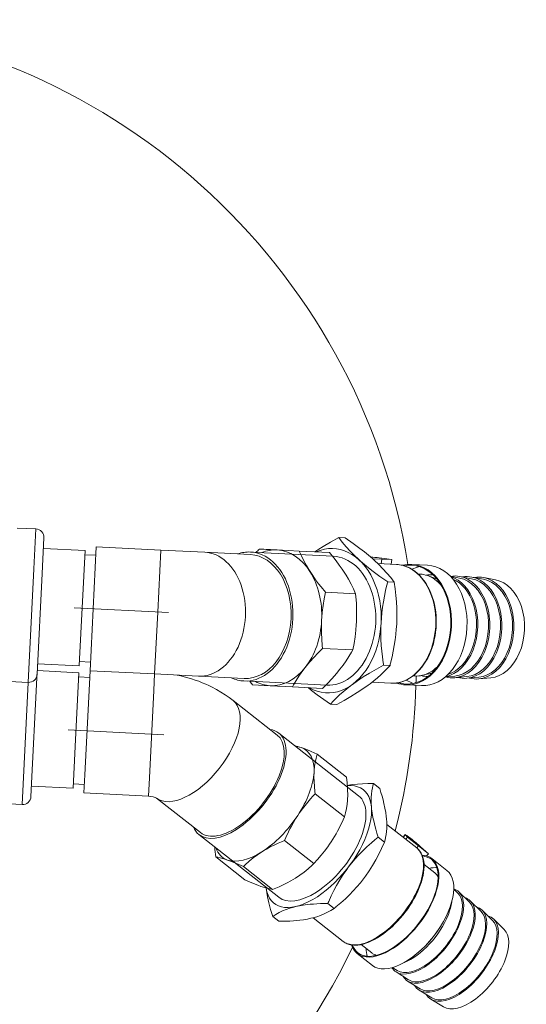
# Model space of a CAD drawing. Header units: millimetres. Extents: x 11681 to 15516, y 25095 to 29743.
# Tile 80 of 96: x 13206 to 13236, y 27719 to 27777. Entities that reach past the tile are written whole.
import ezdxf

# ---------------------------------------------------------------- set-up
doc = ezdxf.new("R2010")
doc.units = ezdxf.units.MM
doc.linetypes.add('DASHDOT', pattern=[25.4, 12.7, -6.35, 0, -6.35])
doc.layers.add('00 - nowa technologia myjni_Nr_pióra__95', color=7, linetype='Continuous', lineweight=20, true_color=0x7c7c7c)
doc.layers.add('XREF', color=8, linetype='Continuous', lineweight=9)

# ---------------------------------------------------------------- blocks, each defined once
blk = doc.blocks.new('parter 2025.10.15')
at = {"layer": '00 - nowa technologia myjni_Nr_pióra__95', "color": 8, "linetype": 'Continuous', "lineweight": 5}
for p, q in [((923.832, 2355.968), (924.931, 2355.912)), ((924.931, 2355.912), (924.813, 2353.562)), ((925.405, 2355.388), (925.3, 2353.298)), ((943.132, 2355.385), (942.75, 2355.404)), ((925.374, 2354.769), (927.821, 2354.645)), ((927.821, 2354.645), (927.5, 2348.27)), ((927.808, 2354.396), (928.457, 2354.363)), ((928.116, 2347.572), (928.483, 2354.863)), ((932.278, 2354.672), (928.483, 2354.863)), ((932.278, 2354.672), (932.094, 2351.026)), ((934.863, 2354.542), (932.278, 2354.672)), ((937.546, 2354.407), (934.863, 2354.542)), ((942.427, 2354.311), (937.554, 2354.556)), ((939.117, 2354.678), (940.422, 2354.612)), ((942.201, 2354.523), (940.422, 2354.612)), ((944.737, 2354.162), (945.28, 2354.13)), ((946.154, 2353.824), (945.045, 2353.879)), ((945.121, 2354.208), (945.865, 2354.107)), ((945.28, 2354.13), (945.252, 2353.869)), ((945.28, 2354.13), (945.865, 2354.107)), ((945.865, 2354.107), (945.836, 2353.84)), ((947.044, 2353.829), (947.962, 2353.783)), ((924.813, 2353.562), (924.477, 2346.884)), ((925.3, 2353.298), (925.001, 2347.358)), ((947.419, 2353.259), (947.542, 2353.253)), ((948.508, 2352.984), (947.962, 2353.171)), ((946.01, 2352.783), (945.628, 2352.802)), ((949.86, 2353.022), (949.313, 2353.128)), ((950.566, 2352.986), (949.872, 2353.121)), ((951.272, 2352.951), (950.578, 2353.085)), ((951.978, 2352.915), (951.284, 2353.05)), ((943.738, 2352.1), (941.959, 2352.189)), ((932.094, 2351.026), (931.911, 2347.381)), ((943.572, 2348.79), (941.792, 2348.88)), ((925.032, 2347.977), (927.479, 2347.854)), ((927.5, 2348.27), (927.479, 2347.854)), ((927.492, 2348.104), (928.141, 2348.071)), ((925.01, 2347.54), (924.64, 2340.167)), ((925.012, 2347.578), (927.459, 2347.455)), ((927.459, 2347.455), (927.24, 2343.103)), ((927.808, 2341.449), (928.116, 2347.572)), ((928.116, 2347.572), (931.911, 2347.381)), ((931.911, 2347.381), (931.862, 2346.413)), ((934.496, 2347.251), (931.911, 2347.381)), ((945.764, 2347.882), (945.382, 2347.901)), ((948.228, 2347.432), (947.667, 2347.3)), ((923.378, 2346.939), (924.477, 2346.884)), ((924.477, 2346.884), (924.115, 2339.693)), ((927.447, 2347.205), (928.096, 2347.172)), ((934.496, 2347.251), (937.179, 2347.116)), ((937.172, 2346.966), (942.045, 2346.721)), ((945.803, 2346.832), (944.693, 2346.888)), ((947.118, 2347.267), (947.24, 2347.261)), ((949.57, 2347.258), (949.015, 2347.208)), ((950.276, 2347.223), (949.572, 2347.159)), ((950.982, 2347.187), (950.278, 2347.123)), ((951.688, 2347.152), (950.984, 2347.088)), ((931.862, 2346.413), (931.603, 2341.258)), ((938.716, 2346.688), (937.68, 2346.74)), ((940.02, 2346.623), (938.716, 2346.688)), ((941.799, 2346.533), (940.02, 2346.623)), ((946.688, 2346.738), (947.606, 2346.692)), ((936.534, 2345.819), (939.122, 2343.786)), ((942.639, 2345.582), (942.257, 2345.601)), ((943.914, 2340.214), (939.215, 2343.904)), ((927.24, 2343.103), (927.118, 2340.663)), ((943.196, 2341.315), (941.48, 2342.663)), ((927.754, 2340.381), (927.808, 2341.449)), ((931.603, 2341.258), (931.549, 2340.19)), ((924.671, 2340.786), (927.118, 2340.663)), ((927.13, 2340.913), (927.779, 2340.88)), ((945.158, 2340.642), (944.789, 2340.931)), ((927.754, 2340.381), (931.549, 2340.19)), ((932.032, 2340.072), (934.613, 2338.045)), ((943.078, 2338.975), (941.362, 2340.323)), ((923.016, 2339.748), (924.115, 2339.693)), ((947.339, 2337.143), (945.572, 2338.53)), ((939.22, 2334.236), (934.521, 2337.927)), ((941.281, 2336.233), (939.565, 2337.581)), ((945.436, 2337.489), (945.067, 2337.779)), ((946.53, 2337.778), (946.656, 2337.932)), ((946.543, 2337.767), (946.665, 2337.916)), ((946.791, 2337.771), (946.665, 2337.916)), ((946.791, 2337.771), (946.692, 2337.65)), ((946.791, 2337.771), (947.438, 2337.259)), ((947.438, 2337.259), (947.341, 2337.141)), ((947.438, 2337.259), (948.026, 2336.801)), ((947.561, 2337.213), (948.026, 2336.801)), ((937.227, 2335.264), (935.511, 2336.612)), ((948.026, 2336.801), (947.917, 2336.668)), ((948.225, 2336.51), (949.111, 2335.815)), ((937.142, 2336.044), (938.858, 2334.696)), ((947.765, 2336.173), (948.392, 2335.68)), ((948.595, 2335.458), (948.516, 2335.557)), ((949.755, 2334.476), (949.516, 2334.713)), ((950.437, 2333.941), (949.819, 2334.553)), ((951.118, 2333.406), (950.5, 2334.018)), ((942.472, 2333.58), (942.104, 2333.87)), ((951.799, 2332.871), (951.182, 2333.483)), ((939.231, 2332.824), (938.862, 2333.113)), ((943.015, 2331.638), (941.24, 2333.031)), ((952.48, 2332.336), (951.863, 2332.948)), ((944.059, 2331.454), (944.686, 2330.961)), ((943.84, 2330.926), (944.726, 2330.231)), ((944.95, 2330.816), (944.835, 2330.87)), ((946.179, 2329.922), (945.892, 2330.098)), ((946.86, 2329.387), (946.12, 2329.842)), ((947.541, 2328.852), (946.801, 2329.307)), ((948.222, 2328.317), (947.482, 2328.772)), ((948.904, 2327.782), (948.163, 2328.237))]:
    blk.add_line(p, q, dxfattribs=at)
at = {"layer": '00 - nowa technologia myjni_Nr_pióra__95', "color": 8, "linetype": 'DASHDOT', "lineweight": 5}
for p, q in [((927.187, 2351.273), (932.74, 2350.994)), ((926.818, 2344.083), (932.462, 2343.799))]:
    blk.add_line(p, q, dxfattribs=at)
at = {"layer": '00 - nowa technologia myjni_Nr_pióra__95', "color": 8, "linetype": 'Continuous', "lineweight": 5}
for points in [[(942.75, 2355.404), (942.267, 2355.134), (941.835, 2354.878), (941.582, 2354.72), (941.346, 2354.566)], [(943.921, 2354.117), (943.659, 2354.363), (943.413, 2354.612), (943.179, 2354.869), (942.955, 2355.137), (942.75, 2355.404)], [(943.132, 2355.385), (943.586, 2355.067), (943.99, 2354.769), (944.254, 2354.564), (944.499, 2354.365), (944.728, 2354.17), (944.839, 2354.071)], [(940.422, 2354.612), (940.551, 2354.323), (940.691, 2354.04), (940.842, 2353.763), (940.982, 2353.527), (941.056, 2353.408)], [(943.104, 2353.305), (942.944, 2353.548), (942.775, 2353.789), (942.597, 2354.03), (942.456, 2354.211), (942.201, 2354.523)], [(945.628, 2352.802), (945.174, 2353.12), (944.77, 2353.418), (944.506, 2353.623), (944.261, 2353.822), (944.033, 2354.017), (943.921, 2354.117)], [(944.839, 2354.071), (945.102, 2353.824), (945.348, 2353.575), (945.582, 2353.318), (945.805, 2353.05), (946.01, 2352.783)], [(945.803, 2346.832), (945.89, 2346.83), (945.977, 2346.832), (946.064, 2346.838), (946.15, 2346.848), (946.237, 2346.863), (946.323, 2346.882), (946.409, 2346.904), (946.494, 2346.931), (946.579, 2346.962), (946.662, 2346.996), (946.745, 2347.035), (946.907, 2347.124), (947.065, 2347.228), (947.218, 2347.346), (947.364, 2347.478), (947.502, 2347.622), (947.634, 2347.78), (947.759, 2347.949), (947.874, 2348.128), (947.981, 2348.318), (948.079, 2348.517), (948.167, 2348.724), (948.245, 2348.938), (948.312, 2349.159), (948.369, 2349.385), (948.414, 2349.615), (948.449, 2349.848), (948.472, 2350.084), (948.484, 2350.321), (948.485, 2350.557), (948.474, 2350.793), (948.451, 2351.027), (948.417, 2351.257), (948.373, 2351.483), (948.317, 2351.704), (948.25, 2351.919), (948.173, 2352.127), (948.085, 2352.326), (947.988, 2352.517), (947.882, 2352.697), (947.766, 2352.867), (947.643, 2353.024), (947.511, 2353.17), (947.37, 2353.304), (947.224, 2353.423), (947.071, 2353.527), (946.993, 2353.574), (946.913, 2353.617), (946.832, 2353.656), (946.75, 2353.691), (946.667, 2353.723), (946.583, 2353.75), (946.499, 2353.773), (946.413, 2353.792), (946.328, 2353.806), (946.241, 2353.817), (946.155, 2353.824)], [(941.056, 2353.408), (941.216, 2353.165), (941.385, 2352.923), (941.563, 2352.682), (941.704, 2352.502), (941.959, 2352.189)], [(943.738, 2352.1), (943.609, 2352.389), (943.469, 2352.672), (943.318, 2352.949), (943.178, 2353.186), (943.104, 2353.305)], [(945.237, 2350.365), (945.257, 2350.674), (945.287, 2350.985), (945.326, 2351.301), (945.375, 2351.623), (945.435, 2351.953), (945.507, 2352.295), (945.564, 2352.545), (945.628, 2352.802)], [(946.01, 2352.783), (946.066, 2352.383), (946.109, 2352), (946.14, 2351.632), (946.161, 2351.248), (946.168, 2350.874), (946.163, 2350.506), (946.155, 2350.319)], [(941.959, 2352.189), (941.884, 2351.797), (941.823, 2351.409), (941.777, 2351.023), (941.751, 2350.7), (941.741, 2350.541)], [(943.789, 2350.438), (943.801, 2350.807), (943.799, 2351.176), (943.784, 2351.548), (943.755, 2351.924), (943.738, 2352.1)], [(941.741, 2350.541), (941.73, 2350.173), (941.732, 2349.803), (941.747, 2349.431), (941.775, 2349.055), (941.792, 2348.88)], [(943.572, 2348.79), (943.647, 2349.182), (943.707, 2349.57), (943.753, 2349.956), (943.78, 2350.28), (943.789, 2350.438)], [(945.362, 2348.034), (945.316, 2348.386), (945.279, 2348.725), (945.252, 2349.052), (945.231, 2349.437), (945.224, 2349.811), (945.229, 2350.178), (945.237, 2350.365)], [(946.155, 2350.319), (946.135, 2350.01), (946.105, 2349.699), (946.066, 2349.384), (946.017, 2349.062), (945.957, 2348.731), (945.886, 2348.389), (945.797, 2348.012)], [(941.792, 2348.88), (941.527, 2348.615), (941.277, 2348.351), (941.041, 2348.085), (940.857, 2347.864), (940.772, 2347.758)], [(942.82, 2347.655), (943.009, 2347.905), (943.185, 2348.156), (943.349, 2348.409), (943.501, 2348.664), (943.572, 2348.79)], [(940.772, 2347.758), (940.584, 2347.51), (940.408, 2347.259), (940.242, 2347.002), (940.086, 2346.74), (940.02, 2346.623)], [(941.799, 2346.533), (942.094, 2346.828), (942.368, 2347.12), (942.622, 2347.411), (942.82, 2347.655)], [(943.551, 2346.765), (943.858, 2346.982), (944.191, 2347.202), (944.556, 2347.429), (944.959, 2347.666), (945.382, 2347.901)], [(945.764, 2347.882), (945.587, 2347.692), (945.407, 2347.511), (945.223, 2347.337), (945.019, 2347.155), (944.808, 2346.979), (944.587, 2346.807), (944.47, 2346.719)], [(936.534, 2345.819), (936.3, 2345.994), (936.062, 2346.159), (935.818, 2346.314), (935.564, 2346.461), (935.263, 2346.619), (935.099, 2346.699), (934.932, 2346.775), (934.72, 2346.865), (934.506, 2346.949), (934.297, 2347.024), (934.086, 2347.093), (933.874, 2347.157), (933.661, 2347.215), (933.447, 2347.268), (933.231, 2347.314)], [(942.257, 2345.601), (942.434, 2345.791), (942.614, 2345.973), (942.798, 2346.147), (943.002, 2346.328), (943.213, 2346.504), (943.434, 2346.677), (943.551, 2346.765)], [(940.944, 2346.576), (941.142, 2346.416), (941.483, 2346.154), (941.86, 2345.878), (942.257, 2345.601)], [(944.47, 2346.719), (944.163, 2346.501), (943.83, 2346.281), (943.465, 2346.054), (943.062, 2345.818), (942.639, 2345.582)], [(940.535, 2343.048), (940.713, 2342.984), (940.9, 2342.911), (941.126, 2342.817), (941.48, 2342.663)], [(941.48, 2342.663), (941.412, 2342.422), (941.359, 2342.178), (941.32, 2341.929), (941.298, 2341.709), (941.291, 2341.594)], [(941.291, 2341.594), (941.285, 2341.325), (941.292, 2341.048), (941.311, 2340.763), (941.343, 2340.468), (941.362, 2340.323)], [(943.267, 2340.043), (943.272, 2340.188), (943.273, 2340.335), (943.27, 2340.495), (943.262, 2340.658), (943.236, 2340.981), (943.196, 2341.315)], [(944.789, 2340.931), (944.454, 2340.927), (944.143, 2340.916), (943.853, 2340.897), (943.541, 2340.865), (943.251, 2340.824)], [(944.67, 2339.558), (944.657, 2339.753), (944.652, 2339.943), (944.657, 2340.129), (944.67, 2340.312), (944.693, 2340.494), (944.726, 2340.674), (944.755, 2340.802), (944.789, 2340.931)], [(945.158, 2340.642), (945.231, 2340.405), (945.296, 2340.18), (945.353, 2339.968), (945.403, 2339.765), (945.463, 2339.489), (945.51, 2339.23), (945.543, 2338.984), (945.555, 2338.862)], [(932.034, 2340.071), (931.942, 2340.114), (931.834, 2340.148), (931.699, 2340.175), (931.549, 2340.19)], [(941.362, 2340.323), (941.226, 2340.18), (941.094, 2340.037), (940.925, 2339.843), (940.763, 2339.646), (940.608, 2339.445), (940.422, 2339.184), (940.334, 2339.053)], [(943.078, 2338.975), (943.146, 2339.215), (943.199, 2339.459), (943.238, 2339.708), (943.259, 2339.929), (943.267, 2340.043)], [(945.067, 2337.779), (944.994, 2338.015), (944.929, 2338.24), (944.872, 2338.453), (944.822, 2338.655), (944.762, 2338.931), (944.715, 2339.19), (944.682, 2339.436), (944.67, 2339.558)], [(940.334, 2339.053), (940.203, 2338.847), (940.079, 2338.636), (939.96, 2338.421), (939.874, 2338.257), (939.792, 2338.089), (939.635, 2337.746), (939.565, 2337.581)], [(942.309, 2337.502), (942.407, 2337.655), (942.502, 2337.811), (942.593, 2337.969), (942.681, 2338.13), (942.848, 2338.46), (943.005, 2338.803), (943.078, 2338.975)], [(945.555, 2338.862), (945.568, 2338.667), (945.573, 2338.477), (945.568, 2338.291), (945.554, 2338.108), (945.532, 2337.927), (945.499, 2337.746), (945.47, 2337.618), (945.436, 2337.489)], [(939.565, 2337.581), (939.374, 2337.504), (939.187, 2337.424), (938.947, 2337.313), (938.715, 2337.197), (938.492, 2337.075), (938.224, 2336.914)], [(941.281, 2336.233), (941.505, 2336.47), (941.717, 2336.711), (941.918, 2336.957), (942.109, 2337.211), (942.211, 2337.355), (942.309, 2337.502)], [(943.327, 2336.027), (943.518, 2336.27), (943.72, 2336.508), (943.934, 2336.743), (944.162, 2336.976), (944.405, 2337.209), (944.665, 2337.443), (944.861, 2337.61), (945.067, 2337.779)], [(938.224, 2336.914), (937.963, 2336.74), (937.714, 2336.553), (937.474, 2336.355), (937.243, 2336.143), (937.142, 2336.044)], [(943.068, 2331.599), (943.123, 2331.565), (943.18, 2331.533), (943.24, 2331.506), (943.302, 2331.482), (943.366, 2331.462), (943.432, 2331.446), (943.5, 2331.433), (943.638, 2331.419), (943.749, 2331.418), (943.864, 2331.425), (944.019, 2331.446), (944.179, 2331.481), (944.343, 2331.53), (944.51, 2331.592), (944.68, 2331.666), (944.852, 2331.753), (945.025, 2331.852), (945.199, 2331.962), (945.372, 2332.084), (945.545, 2332.215), (945.715, 2332.356), (945.884, 2332.507), (946.049, 2332.666), (946.211, 2332.833), (946.367, 2333.006), (946.519, 2333.186), (946.664, 2333.371), (946.803, 2333.561), (946.935, 2333.755), (947.059, 2333.951), (947.174, 2334.149), (947.28, 2334.349), (947.377, 2334.548), (947.464, 2334.747), (947.541, 2334.944), (947.607, 2335.139), (947.662, 2335.331), (947.705, 2335.518), (947.737, 2335.701), (947.758, 2335.878), (947.766, 2336.049), (947.763, 2336.212), (947.747, 2336.368), (947.718, 2336.516), (947.682, 2336.64), (947.645, 2336.737), (947.592, 2336.843), (947.558, 2336.901), (947.52, 2336.956), (947.447, 2337.044), (947.376, 2337.112), (947.339, 2337.143)], [(945.436, 2337.489), (945.269, 2337.116), (945.099, 2336.766), (944.926, 2336.437), (944.733, 2336.102), (944.533, 2335.785), (944.324, 2335.482), (944.212, 2335.332)], [(936.197, 2336.43), (936.044, 2336.481), (935.898, 2336.525), (935.762, 2336.561), (935.631, 2336.59), (935.511, 2336.612)], [(937.142, 2336.044), (936.739, 2336.22), (936.38, 2336.363), (936.197, 2336.43)], [(940.199, 2335.363), (940.461, 2335.538), (940.71, 2335.724), (940.947, 2335.92), (941.174, 2336.128), (941.281, 2336.233)], [(942.158, 2333.995), (942.307, 2334.322), (942.459, 2334.63), (942.613, 2334.922), (942.806, 2335.257), (943.006, 2335.574), (943.215, 2335.877), (943.327, 2336.027)], [(937.227, 2335.264), (937.63, 2335.088), (937.99, 2334.945), (938.172, 2334.878)], [(938.858, 2334.696), (939.05, 2334.774), (939.236, 2334.853), (939.477, 2334.964), (939.708, 2335.08), (939.931, 2335.202), (940.199, 2335.363)], [(944.212, 2335.332), (944.021, 2335.089), (943.819, 2334.851), (943.605, 2334.616), (943.378, 2334.383), (943.135, 2334.15), (942.874, 2333.916), (942.577, 2333.666)], [(938.172, 2334.878), (938.401, 2334.804), (938.608, 2334.747), (938.794, 2334.707), (938.858, 2334.696)], [(938.476, 2334.782), (938.51, 2334.527), (938.558, 2334.258), (938.595, 2334.084), (938.637, 2333.903), (938.741, 2333.515), (938.862, 2333.113)], [(938.862, 2333.113), (939.051, 2333.232), (939.242, 2333.337), (939.436, 2333.431), (939.651, 2333.52), (939.872, 2333.598), (940.102, 2333.664), (940.224, 2333.694)], [(940.224, 2333.694), (940.433, 2333.739), (940.653, 2333.776), (940.885, 2333.807), (941.066, 2333.827), (941.257, 2333.842), (941.459, 2333.855), (941.672, 2333.863), (942.104, 2333.87)], [(942.472, 2333.58), (942.283, 2333.462), (942.092, 2333.356), (941.898, 2333.262), (941.683, 2333.173), (941.462, 2333.096), (941.232, 2333.029), (941.11, 2332.999)], [(941.11, 2332.999), (940.901, 2332.955), (940.681, 2332.917), (940.45, 2332.886), (940.268, 2332.867), (940.078, 2332.851), (939.875, 2332.839), (939.662, 2332.83), (939.231, 2332.824)]]:
    blk.add_lwpolyline(points, dxfattribs=at)
for centre, radius, start, end in [((909.203, 2347.783), 38.1, 9.12607, 165.11573), ((924.906, 2355.413), 0.5, 357.12089, 87.12089), ((948.505, 2344.03), 14.938, 134.24926, 135.28729), ((980.989, 3198.177), 844.537, 267.087808, 267.158159), ((909.203, 2347.783), 38.1, 175.85924, 334.37148), ((961.853, 2350.41), 16.661, 188.19702, 188.65978), ((929.627, 2352.031), 16.661, 345.58199, 346.04475), ((924.502, 2347.383), 0.5, 267.12089, 357.12089), ((949.261, 2356.457), 15.117, 218.9714, 219.99727), ((909.203, 2347.783), 38.1, 358.61322, 359.21173), ((909.203, 2347.783), 38.1, 345.34586, 358.38253), ((938.856, 2338.285), 5.05, 70.58015, 75.08949), ((924.14, 2340.192), 0.5, 267.12089, 357.12089), ((943.832, 2337.795), 8.404, 184.07285, 188.09305), ((955.115, 2328.298), 14.155, 156.26645, 156.8183), ((933.823, 2344.364), 13.824, 308.73265, 309.29327), ((943.603, 2332.386), 0.951, 231.85364, 235.75872)]:
    blk.add_arc(centre, radius, start, end, dxfattribs=at)
for centre, major_axis, ratio, start_param, end_param in [((942.236, 2350.516), (-0.213, -4.245), 0.707107, 5.938538, 9.769426), ((934.679, 2350.896), (-0.183, -3.645), 0.707107, 0, 3.141593), ((937.363, 2350.761), (-0.191, -3.795), 0.707107, 3.141593, 3.423505), ((937.363, 2350.761), (-0.191, -3.795), 0.707107, 0, 3.141593), ((937.363, 2350.761), (0.183, 3.645), 0.707107, 3.141593, 6.283185), ((938.916, 2350.686), (-0.202, -3.992), 0.707363, 3.14185, 3.459501), ((938.916, 2350.683), (-0.201, -3.995), 0.707065, 2.356281, 3.141627), ((942.236, 2350.516), (-0.191, -3.795), 0.707107, 0, 3.141593), ((944.799, 2354.209), (-0.684, 0.073), 0.055957, 4.226997, 4.986225), ((945.979, 2350.328), (-0.176, -3.496), 0.707107, 0, 3.141593), ((946.866, 2350.283), (-0.178, -3.546), 0.707107, 3.141554, 3.358998), ((946.866, 2350.283), (-0.176, -3.496), 0.707107, 3.141554, 3.320744), ((946.866, 2350.283), (-0.178, -3.546), 0.707107, 0.000016, 3.141554), ((946.866, 2350.283), (-0.176, -3.496), 0.707107, 0.000016, 3.141554), ((947.784, 2350.237), (0.178, 3.546), 0.707107, 3.141608, 6.283147), ((938.916, 2350.683), (-0.201, -3.995), 0.707131, 1.570927, 2.356259), ((947.784, 2350.237), (0.176, 3.496), 0.707107, 0.186809, 0.371178), ((947.391, 2350.257), (0.151, 2.996), 0.707107, 6.081824, 6.283146), ((948.097, 2350.221), (0.151, 2.996), 0.707107, 6.263129, 6.450605), ((947.391, 2350.257), (0.151, 2.996), 0.707107, 5.635251, 6.081824), ((949.51, 2350.15), (0.151, 2.996), 0.707107, 6.182961, 6.441893), ((948.803, 2350.186), (0.151, 2.996), 0.707107, 5.212389, 6.106962), ((948.803, 2350.186), (0.146, 2.896), 0.707107, 5.212389, 6.028652), ((949.51, 2350.15), (0.146, 2.896), 0.707107, 5.212389, 6.182961), ((949.51, 2350.15), (0.151, 2.996), 0.707107, 5.212389, 6.182961), ((950.216, 2350.115), (0.151, 2.996), 0.707107, 6.182961, 6.441893), ((950.216, 2350.115), (0.146, 2.896), 0.707107, 5.212389, 6.182961), ((950.216, 2350.115), (0.151, 2.996), 0.707107, 5.212389, 6.182961), ((950.922, 2350.079), (0.151, 2.996), 0.707107, 6.182961, 6.441893), ((950.922, 2350.079), (0.146, 2.896), 0.707107, 5.212389, 6.182961), ((950.922, 2350.079), (0.151, 2.996), 0.707107, 5.212389, 6.182961), ((951.628, 2350.044), (0.146, 2.896), 0.707107, 5.212389, 6.182961), ((948.803, 2350.186), (0.151, 2.996), 0.707107, 3.317762, 5.212389), ((948.803, 2350.186), (0.146, 2.896), 0.707107, 3.396125, 5.212389), ((949.51, 2350.15), (0.146, 2.896), 0.707107, 3.241761, 5.212389), ((949.51, 2350.15), (0.151, 2.996), 0.707107, 3.241761, 5.212389), ((950.216, 2350.115), (0.146, 2.896), 0.707107, 3.241761, 5.212389), ((950.216, 2350.115), (0.151, 2.996), 0.707107, 3.241761, 5.212389), ((950.922, 2350.079), (0.151, 2.996), 0.707107, 3.241761, 5.212389), ((950.922, 2350.079), (0.146, 2.896), 0.707107, 3.241761, 5.212389), ((951.628, 2350.044), (0.146, 2.896), 0.707107, 3.241761, 5.212389), ((938.916, 2350.683), (-0.201, -3.995), 0.707149, 0.785384, 1.570725), ((938.916, 2350.684), (-0.201, -3.995), 0.707082, 6.283132, 7.068478), ((947.391, 2350.257), (0.151, 2.996), 0.707107, 3.342952, 3.789506), ((937.363, 2350.761), (-0.191, -3.795), 0.707107, 6.001273, 6.283185), ((938.916, 2350.68), (-0.2, -3.992), 0.707377, 5.965412, 6.283052), ((946.866, 2350.283), (-0.178, -3.546), 0.707107, 6.065788, 6.283201), ((946.866, 2350.283), (-0.176, -3.496), 0.707107, 6.104036, 6.283201), ((947.784, 2350.237), (0.176, 3.496), 0.707107, 2.770446, 2.95482), ((947.391, 2350.257), (0.151, 2.996), 0.707107, 3.141554, 3.342952), ((948.097, 2350.221), (0.151, 2.996), 0.707107, 2.974162, 3.161651), ((949.51, 2350.15), (0.151, 2.996), 0.707107, 2.982835, 3.241761), ((950.216, 2350.115), (0.151, 2.996), 0.707107, 2.982835, 3.241761), ((950.922, 2350.079), (0.151, 2.996), 0.707107, 2.982835, 3.241761), ((934.279, 2342.948), (-2.254, -2.871), 0.5, 0.000003, 3.141595), ((936.868, 2340.916), (-2.347, -2.989), 0.5, 0.955317, 3.141595), ((936.868, 2340.916), (-2.347, -2.989), 0.5, 3.141595, 3.423496), ((936.868, 2340.916), (2.254, 2.871), 0.5, 3.141595, 6.283188), ((938.357, 2339.724), (-2.479, -3.161), 0.49899, 3.310821, 3.458135), ((938.366, 2339.739), (-2.471, -3.146), 0.499966, 2.526166, 3.311497), ((938.366, 2339.739), (-2.471, -3.146), 0.500006, 1.740808, 2.526149), ((941.567, 2337.225), (-2.625, -3.342), 0.5, 5.834986, 9.856551), ((941.567, 2337.225), (-2.347, -2.989), 0.5, 0.955317, 3.141595), ((938.366, 2339.739), (-2.471, -3.146), 0.500034, 0.955341, 1.740687), ((936.868, 2340.916), (-2.347, -2.989), 0.5, 6.001212, 6.283188), ((936.868, 2340.916), (-2.347, -2.989), 0.5, 0.000003, 0.955317), ((947.187, 2337.495), (-0.531, 0.437), 0.039082, 0.000022, 0.225605), ((947.187, 2337.495), (-0.531, 0.437), 0.039082, 3.964068, 6.283207), ((938.351, 2339.72), (-2.456, -3.126), 0.501599, 5.964742, 6.453695), ((938.366, 2339.739), (-2.471, -3.146), 0.499994, 0.169905, 0.955236), ((945.177, 2334.39), (-2.162, -2.753), 0.5, 6.283145, 9.424738), ((946.033, 2333.718), (-2.193, -2.792), 0.5, 0.000038, 3.141592), ((946.033, 2333.718), (-2.162, -2.753), 0.5, 0.000038, 3.141592), ((946.033, 2333.718), (-2.193, -2.792), 0.5, 3.141592, 3.471746), ((946.033, 2333.718), (-2.162, -2.753), 0.5, 3.141592, 3.451335), ((946.918, 2333.023), (2.193, 2.792), 0.5, 3.14163, 6.283185), ((946.918, 2333.023), (2.162, 2.753), 0.5, 0.327468, 0.541101), ((946.539, 2333.32), (1.853, 2.359), 0.5, 6.167457, 6.283167), ((946.539, 2333.32), (1.853, 2.359), 0.5, 6.075937, 6.167457), ((947.901, 2332.251), (1.853, 2.359), 0.5, 6.225383, 6.460676), ((941.567, 2337.225), (-2.347, -2.989), 0.5, 0.000003, 0.955317), ((947.901, 2332.251), (1.791, 2.281), 0.5, 5.246464, 6.225383), ((947.901, 2332.251), (1.853, 2.359), 0.5, 5.246464, 6.225383), ((948.583, 2331.716), (1.853, 2.359), 0.5, 6.225383, 6.484342), ((948.583, 2331.716), (1.853, 2.359), 0.5, 5.246464, 6.225383), ((947.22, 2332.785), (1.853, 2.359), 0.5, 5.246464, 5.571765), ((948.583, 2331.716), (1.791, 2.281), 0.5, 5.246464, 6.225383), ((949.264, 2331.181), (1.853, 2.359), 0.5, 6.225383, 6.484342), ((949.264, 2331.181), (1.853, 2.359), 0.5, 5.246464, 6.225383), ((947.22, 2332.785), (1.853, 2.359), 0.5, 3.852945, 5.246464), ((949.264, 2331.181), (1.791, 2.281), 0.5, 5.246464, 6.225383), ((949.945, 2330.646), (1.853, 2.359), 0.5, 6.225383, 6.484342), ((949.945, 2330.646), (1.791, 2.281), 0.5, 5.246464, 6.225383), ((949.945, 2330.646), (1.853, 2.359), 0.5, 5.246464, 6.225383), ((947.901, 2332.251), (1.853, 2.359), 0.5, 3.199372, 5.246464), ((947.901, 2332.251), (1.791, 2.281), 0.5, 3.199372, 5.246464), ((947.22, 2332.785), (1.729, 2.202), 0.5, 4.465366, 4.960086), ((950.626, 2330.111), (1.791, 2.281), 0.5, 5.246464, 6.225383), ((948.583, 2331.716), (1.853, 2.359), 0.5, 3.199372, 5.246464), ((948.583, 2331.716), (1.791, 2.281), 0.5, 3.199372, 5.246464), ((946.033, 2333.718), (-2.193, -2.792), 0.5, 5.953033, 6.283223), ((946.033, 2333.718), (-2.162, -2.753), 0.5, 5.973425, 6.283223), ((946.918, 2333.023), (2.162, 2.753), 0.5, 2.600496, 2.814138), ((949.264, 2331.181), (1.853, 2.359), 0.5, 3.199372, 5.246464), ((949.264, 2331.181), (1.791, 2.281), 0.5, 3.199372, 5.246464), ((946.539, 2333.32), (1.853, 2.359), 0.5, 3.141574, 3.257322), ((946.539, 2333.32), (1.853, 2.359), 0.5, 3.257322, 3.348942), ((949.945, 2330.646), (1.853, 2.359), 0.5, 3.199372, 5.246464), ((949.945, 2330.646), (1.791, 2.281), 0.5, 3.199372, 5.246464), ((947.901, 2332.251), (1.853, 2.359), 0.5, 2.964059, 3.199372), ((950.626, 2330.111), (1.791, 2.281), 0.5, 3.199372, 5.246464), ((948.583, 2331.716), (1.853, 2.359), 0.5, 2.940497, 3.199372), ((949.264, 2331.181), (1.853, 2.359), 0.5, 2.940497, 3.199372), ((949.945, 2330.646), (1.853, 2.359), 0.5, 2.940497, 3.199372)]:
    blk.add_ellipse(centre, major_axis=major_axis, ratio=ratio, start_param=start_param, end_param=end_param, dxfattribs=at)

msp = doc.modelspace()

# ---------------------------------------------------------------- block references
at = {"layer": 'XREF'}
msp.add_blockref('parter 2025.10.15', (12282.339, 25390.784), dxfattribs=at)

doc.saveas('drawing.dxf')
